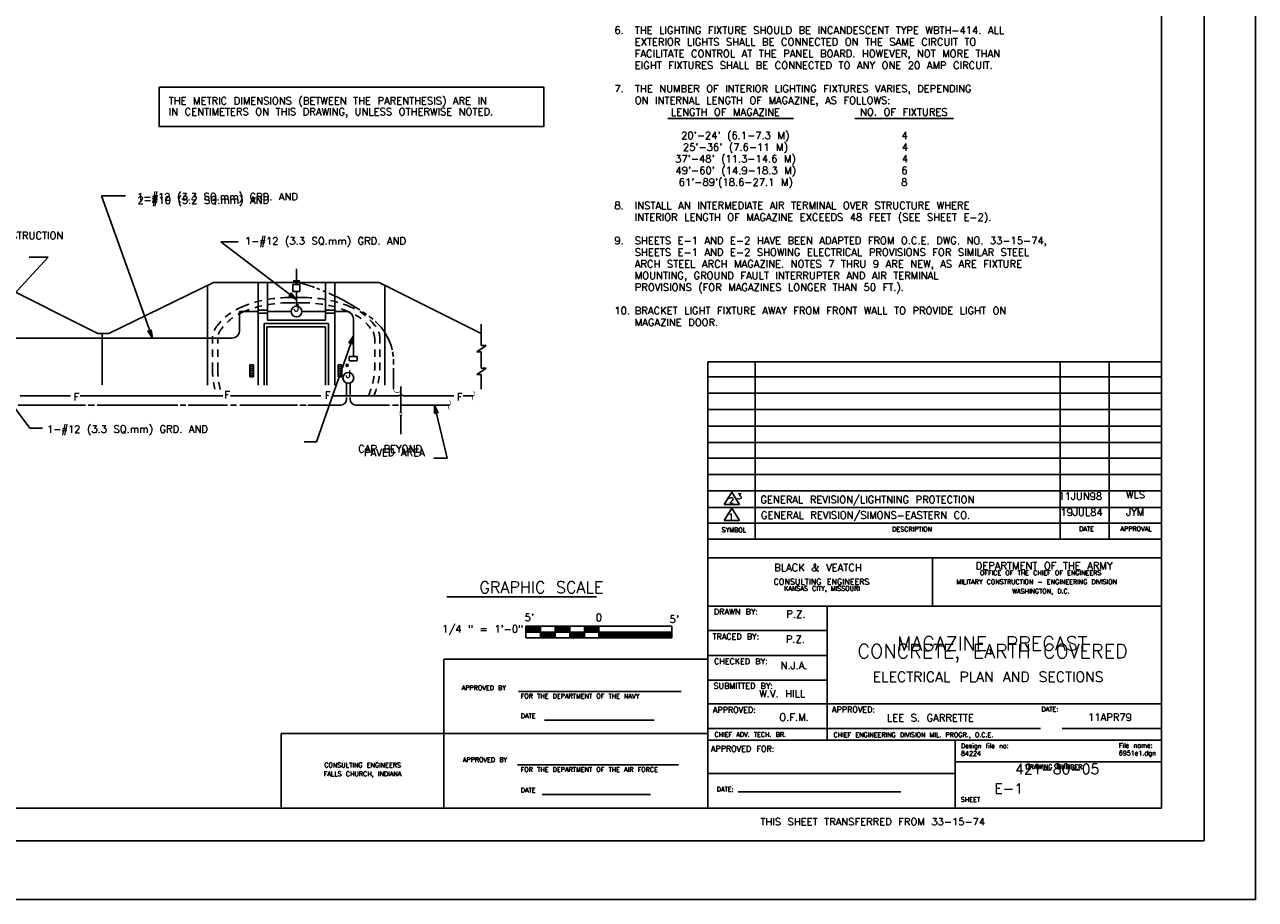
# Model space of a CAD drawing. Extents: x -17 to 1164, y -10 to 483.
# Tile 3 of 12: x 4 to 25, y -10 to 5. Entities that reach past the tile are written whole.
import ezdxf
from ezdxf.enums import TextEntityAlignment as Align

# ---------------------------------------------------------------- set-up
doc = ezdxf.new("R2010")
doc.units = 0
doc.header["$MEASUREMENT"] = 0
doc.linetypes.add('HIDDEN2', pattern=[0.1875, 0.125, -0.0625])
doc.layers.get('0').update_dxf_attribs({"linetype": 'CONTINUOUS'})
doc.layers.add('OUTLINE', color=7, linetype='CONTINUOUS')
doc.styles.add('TXT_SHX', font='txt.shx')

# ---------------------------------------------------------------- blocks, each defined once
blk = doc.blocks.new('LT2')
at = {"layer": 'OUTLINE', "color": 24, "linetype": 'CONTINUOUS'}
for p, q in [((0, 0), (-0.0015, 0.00032)), ((-0.00135, 0), (-0.0015, 0.00032)), ((0, 0), (-0.0015, -0.00032)), ((-0.0015, -0.00032), (-0.00135, 0)), ((-0.00039, 0), (-0.00136, 0.00021)), ((-0.00127, 0), (-0.00136, 0.00021)), ((-0.00039, 0), (-0.00136, -0.00021)), ((-0.00136, -0.00021), (-0.00127, 0)), ((-0.00076, 0), (-0.00123, 0.00009)), ((-0.00119, 0), (-0.00123, 0.00009)), ((-0.00076, 0), (-0.00123, -0.0001)), ((-0.00123, -0.0001), (-0.00119, 0))]:
    blk.add_line(p, q, dxfattribs=at)
blk = doc.blocks.new('4THBAR')
at = {"layer": 'OUTLINE', "color": 24, "linetype": 'CONTINUOUS'}
for p, q in [((-0.02003, 0.01132), (0.00666, 0.01132)), ((-0.00594, 0.00605), (0.0201, 0.00605)), ((-0.00594, 0.00397), (-0.00594, 0.00605)), ((-0.00594, 0.00601), (-0.00333, 0.00601)), ((-0.00594, 0.00596), (-0.00333, 0.00596)), ((-0.00594, 0.00591), (-0.00333, 0.00591)), ((-0.00594, 0.00585), (-0.00333, 0.00585)), ((-0.00594, 0.0058), (-0.00333, 0.0058)), ((-0.00594, 0.00575), (-0.00333, 0.00575)), ((-0.00594, 0.0057), (-0.00333, 0.0057)), ((-0.00594, 0.00565), (-0.00333, 0.00565)), ((-0.00594, 0.00559), (-0.00333, 0.00559)), ((-0.00594, 0.00554), (-0.00333, 0.00554)), ((-0.00594, 0.00549), (-0.00333, 0.00549)), ((-0.00594, 0.00544), (-0.00333, 0.00544)), ((-0.00594, 0.00539), (-0.00333, 0.00539)), ((-0.00594, 0.00533), (-0.00333, 0.00533)), ((-0.00594, 0.00528), (-0.00333, 0.00528)), ((-0.00594, 0.00523), (-0.00333, 0.00523)), ((-0.00594, 0.00518), (-0.00333, 0.00518)), ((-0.00594, 0.00513), (-0.00333, 0.00513)), ((-0.00594, 0.00507), (-0.00333, 0.00507)), ((-0.00594, 0.00501), (0.0201, 0.00501)), ((-0.00333, 0.00397), (-0.00333, 0.00605)), ((-0.00333, 0.00495), (-0.00073, 0.00495)), ((-0.00333, 0.00489), (-0.00073, 0.00489)), ((-0.00333, 0.00482), (-0.00073, 0.00482)), ((-0.00333, 0.00474), (-0.00073, 0.00474)), ((-0.00333, 0.00466), (-0.00073, 0.00466)), ((-0.00333, 0.00458), (-0.00073, 0.00458)), ((-0.00333, 0.0045), (-0.00073, 0.0045)), ((-0.00333, 0.00441), (-0.00073, 0.00441)), ((-0.00073, 0.00397), (-0.00073, 0.00605)), ((-0.00073, 0.00601), (0.00187, 0.00601)), ((-0.00073, 0.00596), (0.00187, 0.00596)), ((-0.00073, 0.00591), (0.00187, 0.00591)), ((-0.00073, 0.00585), (0.00187, 0.00585)), ((-0.00073, 0.0058), (0.00187, 0.0058)), ((-0.00073, 0.00575), (0.00187, 0.00575)), ((-0.00073, 0.0057), (0.00187, 0.0057)), ((-0.00073, 0.00565), (0.00187, 0.00565)), ((-0.00073, 0.00559), (0.00187, 0.00559)), ((-0.00073, 0.00554), (0.00187, 0.00554)), ((-0.00073, 0.00549), (0.00187, 0.00549)), ((-0.00073, 0.00544), (0.00187, 0.00544)), ((-0.00073, 0.00539), (0.00187, 0.00539)), ((-0.00073, 0.00533), (0.00187, 0.00533)), ((-0.00073, 0.00528), (0.00187, 0.00528)), ((-0.00073, 0.00523), (0.00187, 0.00523)), ((-0.00073, 0.00518), (0.00187, 0.00518)), ((-0.00073, 0.00513), (0.00187, 0.00513)), ((-0.00073, 0.00507), (0.00187, 0.00507)), ((0.00187, 0.00397), (0.00187, 0.00605)), ((0.00187, 0.00495), (0.00448, 0.00495)), ((0.00187, 0.00489), (0.00448, 0.00489)), ((0.00187, 0.00482), (0.00448, 0.00482)), ((0.00187, 0.00474), (0.00448, 0.00474)), ((0.00187, 0.00466), (0.00448, 0.00466)), ((0.00187, 0.00458), (0.00448, 0.00458)), ((0.00187, 0.0045), (0.00448, 0.0045)), ((0.00187, 0.00441), (0.00448, 0.00441)), ((0.00448, 0.00397), (0.00448, 0.00605)), ((0.00448, 0.00601), (0.00708, 0.00601)), ((0.00448, 0.00596), (0.00708, 0.00596)), ((0.00448, 0.00591), (0.00708, 0.00591)), ((0.00448, 0.00585), (0.00708, 0.00585)), ((0.00448, 0.0058), (0.00708, 0.0058)), ((0.00448, 0.00575), (0.00708, 0.00575)), ((0.00448, 0.0057), (0.00708, 0.0057)), ((0.00448, 0.00565), (0.00708, 0.00565)), ((0.00448, 0.00559), (0.00708, 0.00559)), ((0.00448, 0.00554), (0.00708, 0.00554)), ((0.00448, 0.00549), (0.00708, 0.00549)), ((0.00448, 0.00544), (0.00708, 0.00544)), ((0.00448, 0.00539), (0.00708, 0.00539)), ((0.00448, 0.00533), (0.00708, 0.00533)), ((0.00448, 0.00528), (0.00708, 0.00528)), ((0.00448, 0.00523), (0.00708, 0.00523)), ((0.00448, 0.00518), (0.00708, 0.00518)), ((0.00448, 0.00513), (0.00708, 0.00513)), ((0.00448, 0.00507), (0.00708, 0.00507)), ((0.00708, 0.00397), (0.00708, 0.00605)), ((0.00708, 0.00495), (0.0201, 0.00495)), ((0.00708, 0.00492), (0.0201, 0.00492)), ((0.00708, 0.00485), (0.0201, 0.00485)), ((0.00708, 0.0048), (0.0201, 0.0048)), ((0.00708, 0.00473), (0.0201, 0.00473)), ((0.00708, 0.00468), (0.0201, 0.00468)), ((0.00708, 0.00459), (0.0201, 0.00459)), ((0.00708, 0.00453), (0.0201, 0.00453)), ((0.00708, 0.00445), (0.0201, 0.00445)), ((0.00708, 0.0044), (0.0201, 0.0044)), ((0.0201, 0.00397), (0.0201, 0.00605)), ((-0.00594, 0.00397), (0.0201, 0.00397)), ((-0.00333, 0.00433), (-0.00073, 0.00433)), ((-0.00333, 0.00424), (-0.00073, 0.00424)), ((-0.00333, 0.00416), (-0.00073, 0.00416)), ((-0.00333, 0.00408), (-0.00073, 0.00408)), ((0.00187, 0.00433), (0.00448, 0.00433)), ((0.00187, 0.00424), (0.00448, 0.00424)), ((0.00187, 0.00416), (0.00448, 0.00416)), ((0.00187, 0.00408), (0.00448, 0.00408)), ((0.00708, 0.00432), (0.0201, 0.00432)), ((0.00708, 0.00426), (0.0201, 0.00426)), ((0.00708, 0.00421), (0.0201, 0.00421)), ((0.00708, 0.00415), (0.0201, 0.00415)), ((0.00708, 0.00408), (0.0201, 0.00408))]:
    blk.add_line(p, q, dxfattribs=at)
at = {"layer": 'OUTLINE', "color": 24, "linetype": 'CONTINUOUS', "style": 'TXT_SHX'}
for s, height, p in [('GRAPHIC SCALE', 0.0020833, (0.00788, 0.01198)), (' 1/4 " = 1\'-0"', 0.0013021, (-0.00646, 0.00493))]:
    blk.add_text(s, height=height, dxfattribs=at).set_placement(p, align=Align.RIGHT)
for s, height, p in [("5'", 0.001302, (-0.00535, 0.00698)), ('0', 0.0013, (0.00706, 0.00698)), ("5'", 0.001302, (0.0205, 0.00665))]:
    blk.add_text(s, height=height, dxfattribs=at).set_placement(p, align=Align.CENTER)
blk = doc.blocks.new('REVTR2')
at = {"layer": 'OUTLINE', "color": 24, "linetype": 'CONTINUOUS'}
for p, q in [((-0.00143, 0), (-0.00004, 0.00218)), ((-0.00143, 0), (0.00134, 0)), ((0.00134, 0), (-0.00004, 0.00218))]:
    blk.add_line(p, q, dxfattribs=at)

msp = doc.modelspace()

# ---------------------------------------------------------------- linework, layer by layer
at = {"color": 7, "linetype": 'CONTINUOUS'}
msp.add_lwpolyline([(6.45, 3.79), (13.031, 3.79), (13.031, 3.114), (6.45, 3.114)], close=True, dxfattribs=at)
at = {"layer": 'OUTLINE', "color": 7, "linetype": 'CONTINUOUS'}
for p, q in [((25.212, -10.116), (25.212, 19.884)), ((24.337, -9.116), (24.337, 18.884)), ((23.607, -8.554), (23.607, 18.319)), ((15.152, 3.254), (17.305, 3.254)), ((18.354, 3.254), (20.046, 3.254)), ((5.458, 1.926), (5.871, 1.926)), ((5.458, 1.926), (6.334, -0.509)), ((7.504, 1.141), (7.798, 1.141)), ((7.504, 1.141), (8.798, 0.155)), ((4.545, 0.88), (3.752, 0.018)), ((4.222, 0.88), (4.545, 0.88)), ((8.797, 0.411), (8.797, 0.676)), ((3.654, 0.444), (5.398, -0.426)), ((7.379, 0.444), (5.585, -0.426)), ((7.379, 0.444), (10.215, 0.444)), ((8.144, -1.313), (8.144, 0.444)), ((8.303, -0.202), (8.303, 0.444)), ((8.743, 0.471), (8.853, 0.471)), ((9.295, -0.202), (9.295, 0.444)), ((9.452, -1.313), (9.452, 0.444)), ((10.215, 0.444), (11.959, -0.426)), ((7.275, -1.313), (7.275, 0.389)), ((8.738, 0.291), (8.738, 0.411)), ((8.738, 0.411), (8.855, 0.411)), ((8.738, 0.291), (8.855, 0.291)), ((8.798, 0.291), (8.798, 0.039)), ((8.855, 0.291), (8.855, 0.411)), ((10.313, -1.313), (10.313, 0.389)), ((8.144, -0.053), (7.821, -0.053)), ((7.821, -0.053), (7.821, -0.384)), ((8.301, -0.028), (8.144, -0.028)), ((8.301, -0.08), (8.144, -0.08)), ((8.706, -0.053), (8.301, -0.053)), ((8.303, -0.202), (9.295, -0.202)), ((8.89, -0.053), (9.295, -0.053)), ((9.295, -0.028), (9.452, -0.028)), ((9.295, -0.08), (9.452, -0.08)), ((9.452, -0.053), (9.65, -0.053)), ((9.775, -0.178), (9.775, -0.82)), ((8.243, -0.256), (9.347, -0.256)), ((8.243, -1.313), (8.243, -0.256)), ((8.292, -0.315), (9.294, -0.315)), ((8.292, -1.313), (8.292, -0.315)), ((9.294, -1.313), (9.294, -0.315)), ((9.347, -1.313), (9.347, -0.256)), ((11.959, -0.633), (11.959, -0.27)), ((3.299, -0.509), (7.696, -0.509)), ((5.398, -0.426), (5.585, -0.426)), ((5.473, -0.426), (5.473, -1.31)), ((9.14, -2.286), (9.775, -0.466)), ((4.235, -2.051), (3.21, -0.691)), ((9.697, -0.82), (9.836, -0.82)), ((9.697, -0.898), (9.697, -0.82)), ((9.836, -0.898), (9.836, -0.82)), ((11.885, -0.742), (12.042, -0.633)), ((11.885, -0.742), (11.959, -0.742)), ((11.959, -0.633), (12.042, -0.633)), ((11.959, -1.024), (11.959, -0.742)), ((8.002, -0.967), (8.065, -0.967)), ((8.002, -1.172), (8.002, -0.967)), ((8.002, -1.002), (8.065, -1.002)), ((8.002, -1.035), (8.065, -1.035)), ((8.065, -1.172), (8.065, -0.967)), ((9.577, -0.967), (9.514, -0.967)), ((9.514, -1.172), (9.514, -0.967)), ((9.577, -1.002), (9.514, -1.002)), ((9.577, -1.035), (9.514, -1.035)), ((9.577, -1.172), (9.577, -0.967)), ((9.697, -0.898), (9.836, -0.898)), ((10.46, -0.89), (10.46, -0.961)), ((10.46, -1.024), (10.46, -1.375)), ((11.885, -1.133), (12.042, -1.024)), ((11.959, -1.024), (12.042, -1.024)), ((15.839, -8.554), (15.839, -0.914)), ((15.839, -0.914), (23.607, -0.914)), ((16.647, -3.951), (16.647, -0.914)), ((21.87, -3.951), (21.87, -0.914)), ((22.708, -3.951), (22.708, -0.914)), ((8.002, -1.07), (8.065, -1.07)), ((8.002, -1.108), (8.065, -1.108)), ((8.002, -1.142), (8.065, -1.142)), ((8.002, -1.172), (8.065, -1.172)), ((9.577, -1.07), (9.514, -1.07)), ((9.577, -1.108), (9.514, -1.108)), ((9.577, -1.142), (9.514, -1.142)), ((9.577, -1.172), (9.514, -1.172)), ((11.885, -1.133), (11.959, -1.133)), ((11.959, -1.382), (11.959, -1.133)), ((15.839, -1.171), (23.607, -1.171)), ((9.656, -1.277), (9.656, -1.478)), ((9.715, -1.277), (9.715, -1.474)), ((10.586, -1.336), (10.586, -1.787)), ((15.839, -1.451), (23.607, -1.451)), ((4.032, -1.653), (5.184, -1.653)), ((4.067, -1.495), (4.927, -1.495)), ((5.096, -1.495), (7.535, -1.495)), ((5.234, -1.653), (5.338, -1.653)), ((5.388, -1.653), (6.769, -1.653)), ((6.806, -1.653), (6.906, -1.653)), ((6.944, -1.653), (7.618, -1.653)), ((7.668, -1.495), (9.216, -1.495)), ((7.668, -1.653), (7.772, -1.653)), ((7.83, -1.653), (8.816, -1.653)), ((8.858, -1.653), (8.966, -1.653)), ((8.995, -1.653), (9.556, -1.653)), ((9.407, -1.495), (10.544, -1.495)), ((9.656, -1.524), (9.656, -1.553)), ((9.715, -1.524), (9.715, -1.553)), ((9.815, -1.653), (10.389, -1.653)), ((10.439, -1.653), (10.543, -1.653)), ((10.593, -1.653), (11.416, -1.653)), ((10.628, -1.495), (11.49, -1.495)), ((11.377, -2.563), (11.161, -1.653)), ((11.652, -1.495), (11.824, -1.495)), ((10.586, -1.824), (10.586, -2.153)), ((15.839, -1.729), (23.607, -1.729)), ((4.235, -2.051), (4.451, -2.051)), ((15.839, -2.014), (23.607, -2.014)), ((8.932, -2.286), (9.14, -2.286)), ((15.839, -2.294), (23.607, -2.294)), ((11.148, -2.563), (11.377, -2.563)), ((15.839, -2.565), (23.607, -2.565)), ((15.839, -2.843), (23.607, -2.843)), ((15.839, -3.12), (23.607, -3.12)), ((16.118, -3.354), (16.251, -3.145)), ((16.384, -3.354), (16.251, -3.145)), ((16.118, -3.354), (16.384, -3.354)), ((15.839, -3.405), (23.607, -3.405)), ((15.839, -3.674), (23.607, -3.674)), ((15.839, -3.951), (23.607, -3.951)), ((15.839, -4.268), (23.607, -4.268)), ((19.683, -5.099), (19.683, -4.268)), ((15.839, -5.099), (23.607, -5.099)), ((17.881, -7.391), (17.881, -5.099)), ((15.839, -5.511), (17.881, -5.511)), ((11.32, -8.554), (11.32, -6.006)), ((11.32, -6.006), (15.846, -6.006)), ((15.839, -5.939), (17.881, -5.939)), ((15.839, -6.365), (17.881, -6.365)), ((12.6, -6.556), (15.381, -6.556)), ((15.839, -6.769), (23.607, -6.769)), ((13.041, -7.046), (14.918, -7.046)), ((8.536, -8.554), (8.536, -7.279)), ((8.536, -7.279), (15.839, -7.279)), ((15.839, -7.188), (21.533, -7.188)), ((21.907, -7.188), (23.607, -7.188)), ((15.839, -7.391), (23.607, -7.391)), ((20.073, -8.554), (20.073, -7.391)), ((20.073, -7.76), (23.607, -7.76)), ((12.584, -7.81), (15.338, -7.81)), ((15.839, -7.963), (20.073, -7.963)), ((13.005, -8.323), (14.858, -8.323)), ((16.357, -8.274), (19.143, -8.274)), ((-14.635, -8.554), (23.607, -8.554)), ((-15.901, -9.116), (24.337, -9.116)), ((-16.788, -10.116), (25.212, -10.116))]:
    msp.add_line(p, q, dxfattribs=at)
at = {"layer": 'OUTLINE', "color": 7, "linetype": 'HIDDEN2'}
for p, q in [((8.649, 0.186), (8.793, 0.186)), ((8.649, 0.097), (8.793, 0.097)), ((8.937, 0.186), (8.793, 0.186)), ((8.937, 0.097), (8.793, 0.097)), ((7.359, -1.051), (7.359, -0.523)), ((7.449, -1.051), (7.449, -0.523)), ((10.137, -1.051), (10.137, -0.523)), ((10.227, -1.051), (10.227, -0.523))]:
    msp.add_line(p, q, dxfattribs=at)
at = {"layer": 'OUTLINE', "color": 7, "linetype": 'CONTINUOUS', "const_width": 0.00984}
for points in [[(10.46, -1.375, 0.044868), (10.461, -1.389, 0.045442), (10.465, -1.401, 0.046541), (10.471, -1.413, 0.048059), (10.479, -1.424, 0.049816), (10.489, -1.432, 0.051555), (10.5, -1.438, 0.05297), (10.512, -1.442, 0.053768), (10.524, -1.443, 0.053768), (10.536, -1.442, 0.05297), (10.548, -1.438, 0.051555), (10.559, -1.431, 0.049816), (10.568, -1.422, 0.048059), (10.576, -1.412, 0.046541), (10.582, -1.4, 0.045442), (10.585, -1.387, 0.044868), (10.586, -1.373, 0.044868)], [(11.825, -1.423, -0.086137), (11.829, -1.424, -0.074333), (11.833, -1.426, -0.059193), (11.836, -1.429, -0.046672), (11.839, -1.434, -0.037941), (11.842, -1.439, -0.032337), (11.843, -1.445, -0.029049), (11.845, -1.452, -0.027533), (11.845, -1.459, -0.027533), (11.845, -1.466, -0.029049), (11.843, -1.473, -0.032337), (11.842, -1.479, -0.037941), (11.839, -1.485, -0.046672), (11.836, -1.489, -0.059193), (11.833, -1.492, -0.074333), (11.829, -1.494, -0.086137), (11.825, -1.495, -0.086137)], [(11.418, -1.725, -0.086137), (11.414, -1.724, -0.074333), (11.41, -1.722, -0.059193), (11.407, -1.719, -0.046672), (11.404, -1.715, -0.037941), (11.401, -1.709, -0.032337), (11.399, -1.703, -0.029049), (11.398, -1.696, -0.027533), (11.398, -1.689, -0.027533), (11.398, -1.682, -0.029049), (11.399, -1.675, -0.032337), (11.401, -1.669, -0.037941), (11.404, -1.664, -0.046672), (11.407, -1.659, -0.059193), (11.41, -1.656, -0.074333), (11.414, -1.654, -0.086137), (11.418, -1.653, -0.086137)], [(11.416, -1.581, -0.086137), (11.42, -1.582, -0.074333), (11.423, -1.584, -0.059193), (11.427, -1.587, -0.046672), (11.43, -1.592, -0.037941), (11.432, -1.597, -0.032337), (11.434, -1.603, -0.029049), (11.435, -1.61, -0.027533), (11.436, -1.617, -0.027533), (11.435, -1.624, -0.029049), (11.434, -1.631, -0.032337), (11.432, -1.637, -0.037941), (11.43, -1.643, -0.046672), (11.427, -1.647, -0.059193), (11.423, -1.65, -0.074333), (11.42, -1.652, -0.086137), (11.416, -1.653, -0.086137)], [(11.827, -1.567, -0.086137), (11.823, -1.566, -0.074333), (11.819, -1.564, -0.059193), (11.816, -1.561, -0.046672), (11.813, -1.557, -0.037941), (11.81, -1.551, -0.032337), (11.808, -1.545, -0.029049), (11.807, -1.538, -0.027533), (11.807, -1.531, -0.027533), (11.807, -1.524, -0.029049), (11.808, -1.517, -0.032337), (11.81, -1.511, -0.037941), (11.813, -1.506, -0.046672), (11.816, -1.501, -0.059193), (11.819, -1.498, -0.074333), (11.823, -1.496, -0.086137), (11.827, -1.495, -0.086137)], [(10.565, -1.792, -0.038121), (10.565, -1.789, -0.039311), (10.565, -1.787, -0.041716), (10.565, -1.784, -0.045336), (10.566, -1.782, -0.050025), (10.567, -1.78, -0.055296), (10.568, -1.778, -0.060131), (10.57, -1.777, -0.063111), (10.572, -1.776, -0.063111), (10.574, -1.776, -0.060131), (10.577, -1.776, -0.055296), (10.579, -1.777, -0.050025), (10.581, -1.778, -0.045336), (10.582, -1.78, -0.041716), (10.584, -1.782, -0.039311), (10.585, -1.784, -0.038121), (10.586, -1.787, -0.038121)], [(10.565, -1.829, -0.038121), (10.565, -1.826, -0.039311), (10.565, -1.824, -0.041716), (10.565, -1.821, -0.045336), (10.566, -1.819, -0.050025), (10.567, -1.817, -0.055296), (10.568, -1.815, -0.060131), (10.57, -1.814, -0.063111), (10.572, -1.813, -0.063111), (10.574, -1.813, -0.060131), (10.577, -1.813, -0.055296), (10.579, -1.814, -0.050025), (10.581, -1.815, -0.045336), (10.582, -1.817, -0.041716), (10.584, -1.819, -0.039311), (10.585, -1.821, -0.038121), (10.586, -1.824, -0.038121)], [(10.607, -1.782, -0.038121), (10.607, -1.785, -0.039311), (10.607, -1.787, -0.041716), (10.607, -1.79, -0.045336), (10.606, -1.792, -0.050025), (10.605, -1.795, -0.055296), (10.603, -1.796, -0.060131), (10.602, -1.797, -0.063111), (10.6, -1.798, -0.063111), (10.598, -1.798, -0.060131), (10.595, -1.798, -0.055296), (10.593, -1.797, -0.050025), (10.591, -1.796, -0.045336), (10.59, -1.794, -0.041716), (10.588, -1.792, -0.039311), (10.587, -1.79, -0.038121), (10.586, -1.787, -0.038121)], [(10.607, -1.819, -0.038121), (10.607, -1.822, -0.039311), (10.607, -1.824, -0.041716), (10.607, -1.827, -0.045336), (10.606, -1.829, -0.050025), (10.605, -1.832, -0.055296), (10.603, -1.833, -0.060131), (10.602, -1.834, -0.063111), (10.6, -1.835, -0.063111), (10.598, -1.835, -0.060131), (10.595, -1.835, -0.055296), (10.593, -1.834, -0.050025), (10.591, -1.833, -0.045336), (10.59, -1.831, -0.041716), (10.588, -1.829, -0.039311), (10.587, -1.827, -0.038121), (10.586, -1.824, -0.038121)]]:
    msp.add_lwpolyline(points, format="xyb", dxfattribs=at)
at = {"layer": 'OUTLINE', "color": 7, "linetype": 'CONTINUOUS'}
for centre, radius in [((8.798, -0.053), 0.0922), ((9.666, -0.973), 0.018), ((9.685, -1.189), 0.0922)]:
    msp.add_circle(centre, radius, dxfattribs=at)
for centre, radius, start, end in [((7.843, -3.167), 3.746, 70.3212, 75.2385), ((7.843, -3.167), 3.746, 68.8426, 69.6555), ((7.843, -3.167), 3.746, 67.0171, 67.9225), ((7.843, -3.167), 3.746, 57.061, 66.211), ((9.65, -0.178), 0.125, 0, 90), ((7.843, -3.167), 3.746, 54.9304, 56.1312), ((7.843, -3.167), 3.746, 53.9667, 54.0983), ((9.515, -0.92), 0.945, 51.1321, 55.8332), ((7.696, -0.384), 0.125, 270, 360), ((9.515, -0.92), 0.945, 13.0881, 48.0253), ((9.515, -0.92), 0.945, 5.921, 10.8795), ((9.515, -0.92), 0.945, 1.8352, 3.21), ((10.545, -1.454), 0.0411, 268.5303, 355.7404), ((10.627, -1.454), 0.0411, 184.2596, 271.4697), ((9.556, -1.553), 0.1, 270, 360), ((9.815, -1.553), 0.1, 180, 270)]:
    msp.add_arc(centre, radius, start, end, dxfattribs=at)
at = {"layer": 'OUTLINE', "color": 7, "linetype": 'HIDDEN2'}
for centre, radius, start, end in [((8.202, -0.848), 0.938, 110.4914, 143.288), ((8.654, -1.847), 2.033, 90.1381, 112.6577), ((8.654, -1.847), 1.944, 90.1381, 112.6577), ((8.932, -1.847), 2.033, 67.3423, 89.8619), ((8.932, -1.847), 1.944, 67.3423, 89.8619), ((9.384, -0.848), 0.938, 36.712, 69.5086), ((8.202, -0.848), 0.849, 110.4914, 143.288), ((9.384, -0.848), 0.849, 36.712, 69.5086), ((7.698, -0.517), 0.339, 134.9187, 181.37), ((7.698, -0.517), 0.249, 134.9187, 181.37), ((9.888, -0.517), 0.249, 358.63, 45.0813), ((9.888, -0.517), 0.339, 358.63, 45.0813), ((9.253, -0.995), 1.895, 181.2782, 195.3201), ((9.438, -0.974), 1.99, 181.8699, 195.1807), ((8.734, -0.954), 1.405, 337.3301, 356.5157), ((8.864, -0.97), 1.364, 337.3543, 357.1887)]:
    msp.add_arc(centre, radius, start, end, dxfattribs=at)

# ---------------------------------------------------------------- block references
at = {"layer": 'OUTLINE', "linetype": 'CONTINUOUS'}
for p, xscale, yscale, zscale, rotation in [((8.798, 0.155), 96.00003462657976, 96.00003462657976, 96.00003462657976, 322.9527820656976), ((6.334, -0.509), 96.00011955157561, 96.00011955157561, 96.00011955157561, 290.1979610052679), ((9.775, -0.466), 96.00000221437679, 96.00000221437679, 96.00000221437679, 69.92154629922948), ((11.161, -1.653), 96.00022608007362, 96.00022608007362, 96.00022608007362, 102.7122607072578)]:
    msp.add_blockref('LT2', p, dxfattribs=dict(at, xscale=xscale, yscale=yscale, zscale=zscale, rotation=rotation))
at = {"layer": 'OUTLINE', "linetype": 'CONTINUOUS', "xscale": 96, "yscale": 96, "zscale": 96}
for name, p in [('REVTR2', (16.255, -3.629)), ('4THBAR', (13.296, -6.022))]:
    msp.add_blockref(name, p, dxfattribs=at)

# ---------------------------------------------------------------- texts
at = {"layer": 'OUTLINE', "color": 7, "linetype": 'CONTINUOUS', "style": 'TXT_SHX'}
for s, height, p in [('6.', 0.125, (14.24, 4.7)), ('THE LIGHTING FIXTURE SHOULD BE INCANDESCENT TYPE WBTH-414. ALL', 0.125, (14.588, 4.7)), ('EXTERIOR LIGHTS SHALL BE CONNECTED ON THE SAME CIRCUIT TO', 0.125, (14.588, 4.5)), ('FACILITATE CONTROL AT THE PANEL BOARD. HOWEVER, NOT MORE THAN', 0.125, (14.588, 4.3)), ('EIGHT FIXTURES SHALL BE CONNECTED TO ANY ONE 20 AMP CIRCUIT.', 0.125, (14.588, 4.1)), ('7.', 0.125, (14.24, 3.7)), ('THE NUMBER OF INTERIOR LIGHTING FIXTURES VARIES, DEPENDING', 0.125, (14.591, 3.7)), ('THE METRIC DIMENSIONS (BETWEEN THE PARENTHESIS) ARE IN', 0.125, (6.611, 3.493)), ('ON INTERNAL LENGTH OF MAGAZINE, AS FOLLOWS:', 0.125, (14.588, 3.5)), ('IN CENTIMETERS ON THIS DRAWING, UNLESS OTHERWISE NOTED.', 0.125, (6.611, 3.306)), ('LENGTH OF MAGAZINE', 0.125, (15.206, 3.3)), ('NO. OF FIXTURES', 0.125, (18.445, 3.3)), ('1-#12 (3.3 SQ.mm) GRD. AND', 0.125, (6.068, 1.851)), ('8.', 0.125, (14.24, 1.7)), ('INSTALL AN INTERMEDIATE AIR TERMINAL OVER STRUCTURE WHERE', 0.125, (14.588, 1.7)), ('INTERIOR LENGTH OF MAGAZINE EXCEEDS 48 FEET (SEE SHEET E-2).', 0.125, (14.588, 1.5)), ('1-#12 (3.3 SQ.mm) GRD. AND', 0.125, (7.917, 1.093)), ('9.', 0.125, (14.24, 1.1)), ('SHEETS E-1 AND E-2 HAVE BEEN ADAPTED FROM O.C.E. DWG. NO. 33-15-74,', 0.125, (14.588, 1.1)), ('SHEETS E-1 AND E-2 SHOWING ELECTRICAL PROVISIONS FOR SIMILAR STEEL', 0.125, (14.588, 0.9)), ('ARCH STEEL ARCH MAGAZINE. NOTES 7 THRU 9 ARE NEW, AS ARE FIXTURE', 0.125, (14.588, 0.7)), ('MOUNTING, GROUND FAULT INTERRUPTER AND AIR TERMINAL', 0.125, (14.588, 0.5)), ('PROVISIONS (FOR MAGAZINES LONGER THAN 50 FT.).', 0.125, (14.588, 0.3)), ('10.', 0.125, (14.24, -0.1)), ('BRACKET LIGHT FIXTURE AWAY FROM FRONT WALL TO PROVIDE LIGHT ON', 0.125, (14.588, -0.1)), ('MAGAZINE DOOR.', 0.125, (14.588, -0.3)), ('1-#12 (3.3 SQ.mm) GRD. AND', 0.125, (4.527, -2.127)), ('CAP BEYOND', 0.125, (9.854, -2.466)), ('GENERAL REVISION/LIGHTNING PROTECTION', 0.125, (16.739, -3.335)), ('GENERAL REVISION/SIMONS-EASTERN CO.', 0.125, (16.748, -3.601)), ('DRAWN BY:', 0.1, (15.943, -5.241)), ('TRACED BY:', 0.1, (15.92, -5.666)), ('CHECKED BY:', 0.1, (15.945, -6.091)), ('APPROVED BY', 0.08, (11.625, -6.534)), ('SUBMITTED BY:', 0.1, (15.936, -6.51)), ('FOR THE DEPARTMENT OF THE NAVY', 0.08, (12.636, -6.675)), ('DATE', 0.08, (12.637, -7.013)), ('APPROVED:', 0.1, (15.926, -6.922)), ('APPROVED:', 0.1, (17.965, -6.916)), ('DATE:', 0.08, (21.55, -6.897)), ('CHIEF ADV. TECH. BR.', 0.08, (15.952, -7.333)), ('CHIEF ENGINEERING DIVISION MIL. PROGR., O.C.E. ', 0.08, (17.99, -7.339)), ('APPROVED FOR:', 0.1, (15.892, -7.588)), ('84224', 0.08, (20.173, -7.659)), ('Design file no:', 0.08, (20.173, -7.527)), ('6951e1.dgn', 0.08, (22.872, -7.651)), ('File name:', 0.08, (22.872, -7.519)), ('APPROVED BY', 0.08, (11.645, -7.765)), ('FOR THE DEPARTMENT OF THE AIR FORCE', 0.08, (12.636, -7.933)), ('DRAWING NUMBER', 0.08, (21.273, -7.889)), ('DATE', 0.08, (12.637, -8.285)), ('DATE:', 0.08, (15.991, -8.272)), ('SHEET', 0.08, (20.169, -8.447)), ('THIS SHEET TRANSFERRED FROM 33-15-74', 0.125, (16.739, -8.848))]:
    msp.add_text(s, height=height, dxfattribs=at).set_placement(p)
for s, height, p in [("20'-24' (6.1-7.3 M)", 0.125, (16.308, 2.9)), ('4', 0.125, (19.206, 2.9)), ("25'-36' (7.6-11 M)", 0.125, (16.311, 2.7)), ('4', 0.125, (19.215, 2.7)), ("37'-48' (11.3-14.6 M)", 0.125, (16.313, 2.5)), ('4', 0.125, (19.215, 2.5)), ("49'-60' (14.9-18.3 M)", 0.125, (16.317, 2.3)), ('6', 0.125, (19.205, 2.3)), ("61'-89'(18.6-27.1 M)", 0.125, (16.317, 2.1)), ('8', 0.125, (19.203, 2.1)), ('2-#10 (5.2 SQ.mm) AND', 0.125, (7.202, 1.792)), ('CONSTRUCTION', 0.125, (4.182, 1.185)), ('J', 0.125, (8.797, -0.053)), ('J', 0.125, (9.684, -1.189)), ('F', 0.125, (5.033, -1.574)), ('F', 0.125, (7.612, -1.54)), ('F', 0.125, (9.331, -1.549)), ('F', 0.125, (11.594, -1.574)), ('PAVED AREA', 0.125, (10.474, -2.528)), ('11JUN98', 0.125, (22.214, -3.277)), ('WLS', 0.125, (23.16, -3.25)), ('2', 0.1, (16.244, -3.335)), ('3', 0.1, (16.378, -3.266)), ('1', 0.1, (16.234, -3.61)), ('19JUL84', 0.125, (22.236, -3.551)), ('JYM', 0.125, (23.154, -3.548)), ('SYMBOL', 0.08, (16.285, -3.831)), ('DESCRIPTION', 0.08, (19.336, -3.819)), ('DATE', 0.08, (22.322, -3.815)), ('APPROVAL', 0.08, (23.169, -3.812)), ('BLACK & VEATCH', 0.125, (17.724, -4.498)), ('DEPARTMENT OF THE ARMY', 0.125, (21.595, -4.467)), ('CONSULTING ENGINEERS', 0.1, (17.786, -4.728)), ('OFFICE OF THE CHIEF OF ENGINEERS', 0.08, (21.536, -4.566)), ('KANSAS CITY, MISSOURI', 0.08, (17.793, -4.832)), ('MILITARY CONSTRUCTION - ENGINEERING DIVISION', 0.08, (21.468, -4.72)), ('WASHINGTON, D.C.', 0.08, (21.54, -4.879)), ('P.Z.', 0.125, (17.346, -5.295)), ('P.Z.', 0.125, (17.337, -5.725)), ('MAGAZINE, PRECAST', 0.24, (20.706, -5.853)), ('CONCRETE, EARTH COVERED', 0.24, (20.713, -5.988)), ('N.J.A.', 0.125, (17.314, -6.173)), ('ELECTRICAL PLAN AND SECTIONS', 0.175, (20.638, -6.394)), ('W.V. HILL', 0.125, (17.112, -6.657)), ('O.F.M.', 0.125, (17.315, -7.06)), ('LEE S. GARRETTE', 0.125, (19.649, -7.069)), ('11APR79', 0.125, (22.723, -7.06)), ('CONSULTING ENGINEERS', 0.08, (9.93, -7.856)), ('421-80-05', 0.175, (21.82, -7.972)), ('FALLS CHURCH, INDIANA', 0.08, (9.927, -8.006)), ('    E-1', 0.175, (20.651, -8.306))]:
    msp.add_text(s, height=height, dxfattribs=at).set_placement(p, align=Align.CENTER)

doc.saveas('drawing.dxf')
